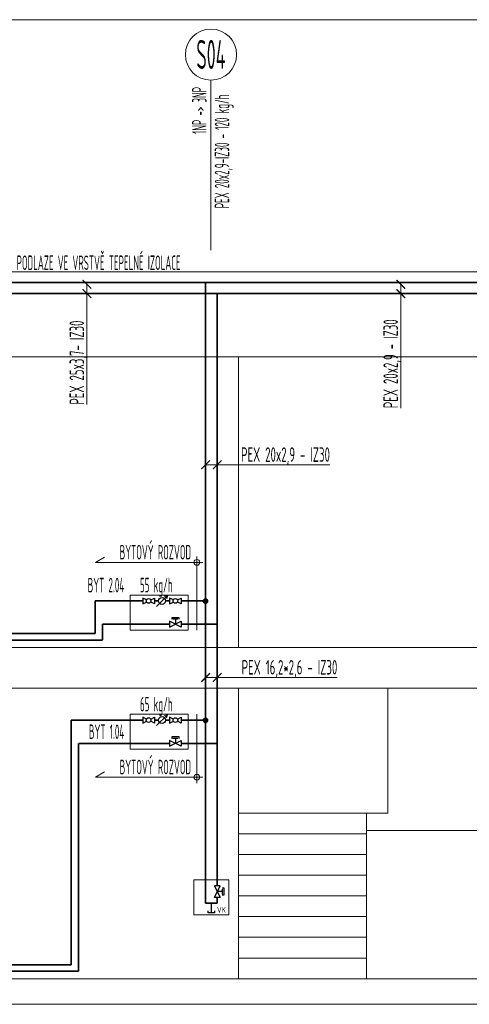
# Model space of a CAD drawing. Header units: millimetres. Extents: x 1279 to 58476, y -6899 to 74987.
# Tile 156 of 157: x 36952 to 40819, y -6899 to 1572. Entities that reach past the tile are written whole.
import ezdxf
from ezdxf.enums import TextEntityAlignment as Align

# ---------------------------------------------------------------- set-up
doc = ezdxf.new("R2010")
doc.units = ezdxf.units.MM
for name, pattern in [('phl_thick', [0]), ('VERDECKT', [9.525, 6.35, -3.175]), ('ČÁRKOVANÁ', [0.75, 0.5, -0.25])]:
    doc.linetypes.add(name, pattern=pattern)
for name, color, linetype, lineweight in [('JS_VYT_POPIS - OBECNĚ', 7, 'Continuous', 5), ('UT_KOTY - DIMENZE', 7, 'Continuous', 5), ('UT_POTRUBI - PŘÍVOD', 1, 'Continuous', 35), ('UT_POTRUBI - ZPÁTEČKA', 5, 'ČÁRKOVANÁ', 35), ('UT_SCHÉMA_POPIS', 7, 'VERDECKT', 5), ('UT_SCHÉMA_PŘÍVOD', 10, 'Continuous', 35), ('UT_SCHÉMA_SYMBOLY', 7, 'Continuous', 25), ('UT_SCHÉMA_ZPÁTEČKA', 172, 'VERDECKT', 35), ('UT_ZAŘÍZENÍ - ZDROJ', 3, 'Continuous', 35), ('VZT_50 POPIS - OBECNE', 7, 'Continuous', 5)]:
    doc.layers.add(name, color=color, linetype=linetype, lineweight=lineweight)
doc.styles.add('ISO 2.5', font='isocp.shx', dxfattribs={"width": 0.8, "height": 2.5})
doc.styles.add('ISOCP 2.5', font='isocp.shx', dxfattribs={"width": 0.6, "height": 2.5})
doc.styles.add('VZT_POPIS', font='isocp.shx', dxfattribs={"width": 0.6, "height": 125})

# ---------------------------------------------------------------- blocks, each defined once
blk = doc.blocks.new('_ArchTick')
at = {"color": 0, "linetype": 'ByBlock', "const_width": 0.15}
blk.add_lwpolyline([(-0.5, -0.5), (0.5, 0.5)], dxfattribs=at)

msp = doc.modelspace()

# ---------------------------------------------------------------- hatches: boundary and pattern name
at = {"layer": 'UT_SCHÉMA_PŘÍVOD'}
for points in [[(38575.2, -3430.5, -1), (38525.9, -3430.5, -1)], [(38575.2, -4455.5, -1), (38525.9, -4455.5, -1)]]:
    msp.add_hatch(color=256, dxfattribs=at).paths.add_polyline_path(points)

# ---------------------------------------------------------------- linework, layer by layer
at = {"layer": 'JS_VYT_POPIS - OBECNĚ'}
msp.add_line((38596.9, -410.7), (38596.9, 1051.5), dxfattribs=at)
msp.add_circle((38596.9, 1271.5), 220, dxfattribs=at)
at = {"layer": 'UT_KOTY - DIMENZE'}
for points in [[(37530.4, -704.8), (37530.4, -968.7)], [(40230.1, -704.8), (40230.1, -968.7)], [(37530.4, -784.8), (37530.4, -968.7)], [(40230.1, -784.8), (40230.1, -968.7)], [(37530.4, -1740), (37530.4, -968.7)], [(40230.1, -1770.3), (40230.1, -968.7)], [(38551.1, -2257.1), (38818.7, -2257.1)], [(38651.1, -2257.1), (38818.7, -2257.1)], [(38818.7, -2257.1), (39620.3, -2257.1)], [(38551.1, -4087), (38818.7, -4087)], [(38651.1, -4087), (38818.7, -4087)], [(38818.7, -4087), (39683.8, -4087)]]:
    msp.add_lwpolyline(points, dxfattribs=at)
at = {"layer": 'UT_POTRUBI - PŘÍVOD'}
for p, q in [((37393.5, -4454), (37393.5, -6559.6)), ((37393.5, -6559.6), (31043.8, -6559.6))]:
    msp.add_line(p, q, dxfattribs=at)
at = {"layer": 'UT_POTRUBI - ZPÁTEČKA', "ltscale": 7}
for p, q in [((30399.3, -784.8), (41391.5, -784.8)), ((38651.1, -784.8), (38651.1, -5879)), ((38241.3, -3629), (37665.1, -3629)), ((37665.1, -3629), (37665.1, -3764.9)), ((38401.1, -3629), (38651.1, -3629)), ((37665.1, -3764.9), (33218.2, -3764.9)), ((38241.3, -4654), (37459.1, -4654)), ((37459.1, -4654), (37459.1, -6613.8)), ((38341.3, -4654), (38651.1, -4654)), ((37459.1, -6613.8), (30976.7, -6613.8))]:
    msp.add_line(p, q, dxfattribs=at)
at = {"layer": 'UT_SCHÉMA_PŘÍVOD'}
for p, q in [((30388.8, -688.9), (41491.5, -688.9)), ((38551.1, -688.9), (38551.1, -6029)), ((38010.9, -3429), (37600.7, -3429)), ((37600.7, -3429), (37600.7, -3709.1)), ((38146.1, -3429), (38110.9, -3429)), ((38241.3, -3429), (38206.1, -3429)), ((38401.1, -3429), (38341.3, -3429)), ((38401.1, -3429), (38551.1, -3429)), ((37600.7, -3709.1), (33285.2, -3709.1)), ((37393.5, -4454), (38010.9, -4454)), ((38110.9, -4454), (38146.1, -4454)), ((38206.1, -4454), (38241.3, -4454)), ((38341.3, -4454), (38551.1, -4454)), ((38651.1, -6029), (38651.1, -5979)), ((38551.1, -6029), (38651.1, -6029))]:
    msp.add_line(p, q, dxfattribs=at)
at = {"layer": 'UT_SCHÉMA_SYMBOLY'}
for p, q in [((38129.8, -3475.3), (38222.4, -3382.7)), ((38129.8, -3475.3), (38222.4, -3382.7)), ((38222.4, -3382.7), (38195.6, -3389.9)), ((38222.4, -3382.7), (38215.2, -3409.5)), ((38043, -3420), (38010.9, -3404)), ((38010.9, -3404), (38010.9, -3454)), ((38010.9, -3454), (38043, -3437.9)), ((38078.8, -3420), (38110.9, -3404)), ((38110.9, -3454), (38078.8, -3437.9)), ((38110.9, -3404), (38110.9, -3454)), ((38273.4, -3420), (38241.3, -3404)), ((38241.3, -3404), (38241.3, -3454)), ((38241.3, -3454), (38273.4, -3437.9)), ((38309.2, -3420), (38341.3, -3404)), ((38341.3, -3454), (38309.2, -3437.9)), ((38341.3, -3404), (38341.3, -3454)), ((38241.3, -3654), (38341.3, -3604)), ((38341.3, -3654), (38241.3, -3604)), ((38241.3, -3604), (38241.3, -3654)), ((38262.7, -3586.8), (38262.7, -3569.9)), ((38262.7, -3569.9), (38319.9, -3569.9)), ((38270.3, -3583), (38312.3, -3583)), ((38291.3, -3583), (38291.3, -3629)), ((38319.9, -3569.9), (38319.9, -3586.8)), ((38341.3, -3604), (38341.3, -3654)), ((38043, -4445), (38010.9, -4429)), ((38010.9, -4429), (38010.9, -4479)), ((38010.9, -4479), (38043, -4462.9)), ((38078.8, -4445), (38110.9, -4429)), ((38110.9, -4479), (38078.8, -4462.9)), ((38110.9, -4429), (38110.9, -4479)), ((38273.4, -4445), (38241.3, -4429)), ((38241.3, -4429), (38241.3, -4479)), ((38241.3, -4479), (38273.4, -4462.9)), ((38309.2, -4445), (38341.3, -4429)), ((38341.3, -4479), (38309.2, -4462.9)), ((38341.3, -4429), (38341.3, -4479)), ((38241.3, -4679), (38341.3, -4629)), ((38341.3, -4679), (38241.3, -4629)), ((38241.3, -4629), (38241.3, -4679)), ((38262.7, -4611.8), (38262.7, -4594.9)), ((38262.7, -4594.9), (38319.9, -4594.9)), ((38270.3, -4608), (38312.3, -4608)), ((38291.3, -4608), (38291.3, -4654)), ((38319.9, -4594.9), (38319.9, -4611.8)), ((38341.3, -4629), (38341.3, -4679)), ((38626.1, -5979), (38676.1, -5879)), ((38626.1, -5879), (38676.1, -5979)), ((38676.1, -5879), (38626.1, -5879)), ((38697.1, -5929), (38651.1, -5929)), ((38710.2, -5900.4), (38693.3, -5900.4)), ((38697.1, -5950), (38697.1, -5908)), ((38710.2, -5957.6), (38710.2, -5900.4)), ((38676.1, -5979), (38626.1, -5979)), ((38693.3, -5957.6), (38710.2, -5957.6)), ((38574.1, -6110.9), (38574.1, -6094.9)), ((38601.1, -6110.9), (38601.1, -6029)), ((38628.1, -6094.9), (38628.1, -6110.9)), ((38628.1, -6110.9), (38574.1, -6110.9))]:
    msp.add_line(p, q, dxfattribs=at)
for centre, radius in [((38060.9, -3429), 20), ((38176.1, -3429), 30), ((38291.3, -3429), 20), ((38060.9, -4454), 20), ((38176.1, -4454), 30), ((38291.3, -4454), 20)]:
    msp.add_circle(centre, radius, dxfattribs=at)
at = {"layer": 'UT_SCHÉMA_ZPÁTEČKA', "ltscale": 0.3}
msp.add_line((38401.1, -3629), (38341.3, -3629), dxfattribs=at)
at = {"layer": 'UT_ZAŘÍZENÍ - ZDROJ', "linetype": 'Continuous', "lineweight": 5}
for p, q in [((38401.1, -3379), (37901.1, -3379)), ((37901.1, -3379), (37901.1, -3679)), ((38401.1, -3679), (38401.1, -3379)), ((37901.1, -3679), (38401.1, -3679)), ((38401.1, -4404), (37901.1, -4404)), ((37901.1, -4404), (37901.1, -4704)), ((38401.1, -4704), (38401.1, -4404)), ((37901.1, -4704), (38401.1, -4704)), ((38751.1, -5829), (38451.1, -5829)), ((38451.1, -5829), (38451.1, -6129)), ((38751.1, -6129), (38751.1, -5829)), ((38451.1, -6129), (38751.1, -6129))]:
    msp.add_line(p, q, dxfattribs=at)
at = {"layer": 'VZT_50 POPIS - OBECNE', "linetype": 'phl_thick'}
for p, q in [((1278.8, 1571.9), (54540.4, 1571.9)), ((1278.8, -598.1), (52959, -598.1)), ((1278.8, -1329), (52959, -1329)), ((38835.1, -1329), (38835.1, -3829)), ((38476.1, -3047), (38476.1, -3679)), ((37604.8, -3097), (37682.8, -3052)), ((38526.1, -3097), (37604.8, -3097)), ((1278.8, -3829), (52959, -3829)), ((1278.8, -4179), (52959, -4179)), ((38835.1, -4179), (38835.1, -6679)), ((40119.5, -4179), (40119.5, -5254)), ((38476.1, -4995.1), (38476.1, -4404)), ((38129.8, -4500.3), (38222.4, -4407.7)), ((38129.8, -4500.3), (38222.4, -4407.7)), ((38222.4, -4407.7), (38195.6, -4414.9)), ((38222.4, -4407.7), (38215.2, -4434.5)), ((37604.8, -4945.1), (37682.8, -4900.1)), ((38526.1, -4945.1), (37604.8, -4945.1)), ((38835.1, -5254), (39935.1, -5254)), ((39935.1, -5254), (40119.5, -5254)), ((39935.1, -5254), (39935.1, -6679)), ((41219.5, -5404), (39935.1, -5404)), ((38835.1, -5432.1), (39935.1, -5432.1)), ((38835.1, -5610.2), (39935.1, -5610.2)), ((38835.1, -5788.4), (39935.1, -5788.4)), ((38835.1, -5966.5), (39935.1, -5966.5)), ((38835.1, -6144.6), (39935.1, -6144.6)), ((38835.1, -6322.7), (39935.1, -6322.7)), ((38835.1, -6500.9), (39935.1, -6500.9)), ((7635.5, -6679), (52959, -6679)), ((7635.5, -6899), (52959, -6899))]:
    msp.add_line(p, q, dxfattribs=at)
for centre in [(38476.1, -3097), (38476.1, -4945.1)]:
    msp.add_circle(centre, 25, dxfattribs=at)

# ---------------------------------------------------------------- block references
at = {"layer": 'UT_KOTY - DIMENZE', "xscale": 75, "yscale": 75, "zscale": 75}
for p, rotation in [((37530.4, -704.8), 90), ((40230.1, -704.8), 90), ((37530.4, -784.8), 90), ((40230.1, -784.8), 90), ((38551.1, -2257.1), 179.9999999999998), ((38651.1, -2257.1), 180), ((38551.1, -4087), 179.9999999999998), ((38651.1, -4087), 180)]:
    msp.add_blockref('_ArchTick', p, dxfattribs=dict(at, rotation=rotation))

# ---------------------------------------------------------------- texts
at = {"layer": 'JS_VYT_POPIS - OBECNĚ', "style": 'VZT_POPIS', "width": 0.5}
msp.add_text('S04', height=250, dxfattribs=at).set_placement((38596.9, 1273), align=Align.MIDDLE_CENTER)
for s, p in [('1NP -> 3NP', (38596.9, 589)), ('PEX 20x2,9-IZ30 - 120 kg/h', (38791.7, -50.7))]:
    msp.add_text(s, height=125, rotation=90, dxfattribs=at).set_placement(p, align=Align.BOTTOM_LEFT)
msp.add_text('VEDENO V PODLAZE VE VRSTVĚ TEPELNÉ IZOLACE', height=125, dxfattribs=at).set_placement((36527.2, -619.1), align=Align.BOTTOM_LEFT)
for p in [(38426.1, -3109.5), (38426.1, -4957.6)]:
    msp.add_text('BYTOVÝ ROZVOD', height=125, dxfattribs=at).set_placement(p, align=Align.BOTTOM_RIGHT)
for s, p in [('55 kg/h', (38126.9, -3392.2)), ('65 kg/h', (38126.9, -4417.2))]:
    msp.add_text(s, height=125, dxfattribs=at).set_placement(p, align=Align.BOTTOM_CENTER)
for s, p in [('BYT 2.04', (37851.1, -3292.5)), ('BYT 1.04', (37851.1, -4554))]:
    msp.add_text(s, height=125, dxfattribs=at).set_placement(p, align=Align.MIDDLE_RIGHT)
at = {"layer": 'UT_KOTY - DIMENZE', "char_height": 125, "attachment_point": 1, "rotation": 90, "style": 'ISOCP 2.5'}
for s, insert in [('PEX 25x3,7- IZ30', (37380.4, -1740)), ('PEX 20x2,9 - IZ30', (40080.1, -1770.3))]:
    msp.add_mtext(s, dxfattribs=dict(at, insert=insert))
at = {"layer": 'UT_KOTY - DIMENZE', "char_height": 125, "attachment_point": 3, "style": 'ISOCP 2.5'}
for s, insert in [('PEX 20x2,9 - IZ30', (39620.3, -2107.1)), ('PEX 16,2*2,6 - IZ30', (39683.8, -3937))]:
    msp.add_mtext(s, dxfattribs=dict(at, insert=insert))
at = {"layer": 'UT_SCHÉMA_POPIS', "style": 'ISO 2.5', "width": 0.8}
msp.add_text('VK', height=50, dxfattribs=at).set_placement((38687.2, -6125.9), align=Align.BOTTOM_CENTER)

doc.saveas('drawing.dxf')
